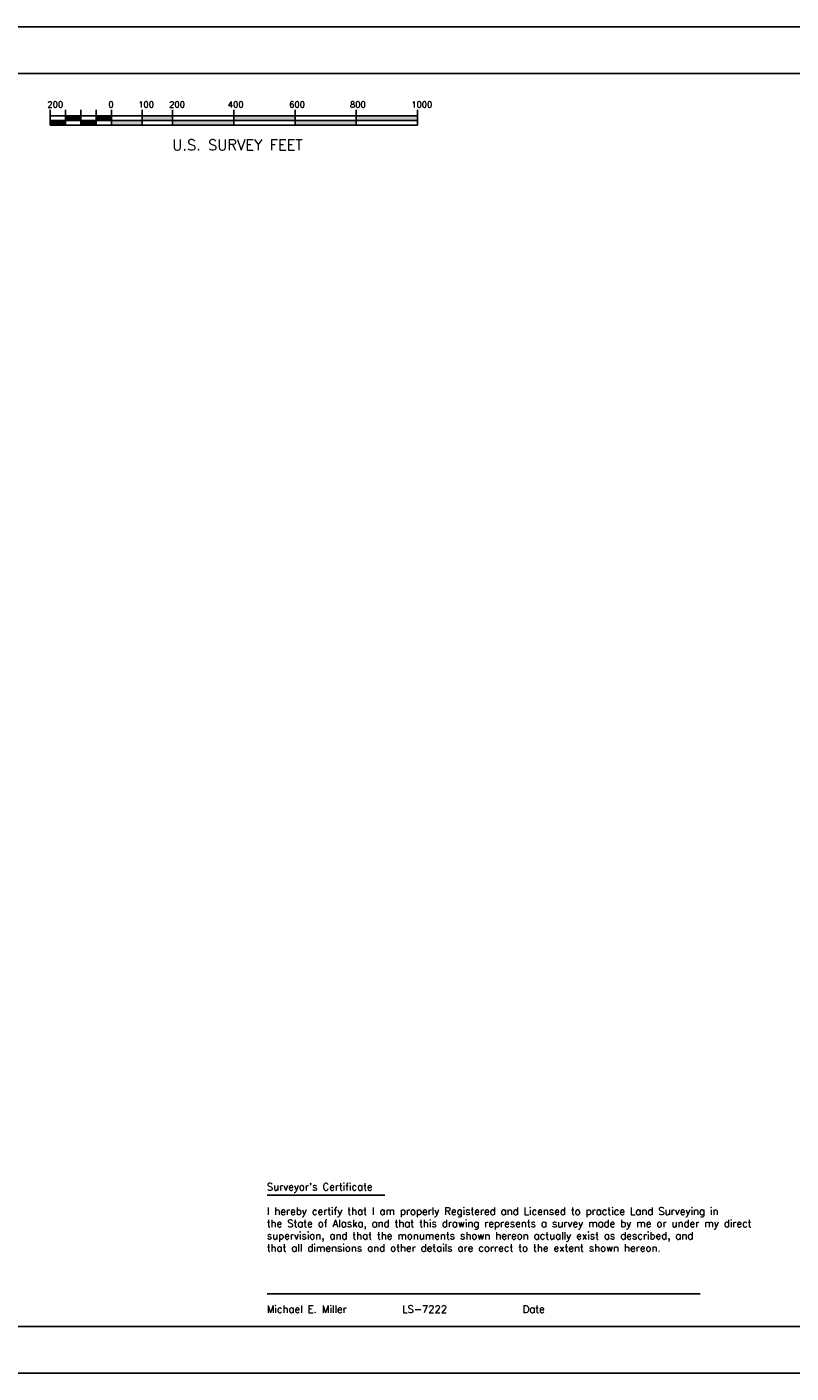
# Paper-space layout 'Layout1' of a CAD drawing. Header units: feet. Extents: x -0.2 to 33.8, y -0.4 to 21.6.
# Tile 2 of 3: x 11.7 to 24.2, y -0.4 to 21.6. Entities that reach past the tile are written whole.
import ezdxf
from ezdxf.enums import TextEntityAlignment as Align

# ---------------------------------------------------------------- set-up
doc = ezdxf.new("R2010")
doc.units = ezdxf.units.FT
doc.header["$LTSCALE"] = 40
doc.header["$MEASUREMENT"] = 0
for name, color, linetype in [('S-SB', 4, 'Continuous'), ('SSSS', 3, 'Continuous'), ('SStamp', 3, 'Continuous')]:
    doc.layers.add(name, color=color, linetype=linetype)
doc.styles.add('L100ps', font='simplex.shx', dxfattribs={"height": 30})
doc.styles.add('l120ps', font='simplex.shx', dxfattribs={"height": 0.12})
doc.styles.add('L175ps', font='simplex.shx', dxfattribs={"height": 0.175})

psp = doc.layouts.get("Layout1")

# ---------------------------------------------------------------- linework, layer by layer
at = {"layer": 'S-SB'}
for points in [[(-0.197, -0.394), (-0.197, 21.606), (33.803, 21.606), (33.803, -0.394)], [(1.299, 0.37), (1.299, 20.843), (33.19, 20.843), (33.19, 0.37)]]:
    psp.add_lwpolyline(points, close=True, dxfattribs=at)
at = {"layer": 'SSSS'}
for p, q in [((12.052, 20.253), (12.052, 20.003)), ((12.302, 20.253), (12.302, 20.003)), ((12.552, 20.253), (12.552, 20.003)), ((12.802, 20.253), (12.802, 20.003)), ((13.052, 20.253), (13.052, 20.003)), ((13.552, 20.003), (13.552, 20.253)), ((14.052, 20.253), (14.052, 20.003)), ((15.052, 20.253), (15.052, 20.003)), ((16.052, 20.253), (16.052, 20.003)), ((17.052, 20.253), (17.052, 20.003)), ((18.052, 20.253), (18.052, 20.003)), ((18.052, 20.153), (12.052, 20.153)), ((12.052, 20.078), (18.052, 20.078)), ((12.052, 20.003), (14.552, 20.003)), ((13.052, 20.003), (14.052, 20.003)), ((14.552, 20.003), (18.052, 20.003))]:
    psp.add_line(p, q, dxfattribs=at)
for points in [[(12.052, 20.003), (12.302, 20.003), (12.052, 20.078), (12.302, 20.078)], [(12.302, 20.078), (12.552, 20.078), (12.302, 20.153), (12.552, 20.153)], [(12.552, 20.003), (12.802, 20.003), (12.552, 20.078), (12.802, 20.078)], [(12.802, 20.078), (13.052, 20.078), (12.802, 20.153), (13.052, 20.153)], [(13.552, 20.003), (13.052, 20.003), (13.552, 20.078), (13.052, 20.078)], [(14.052, 20.078), (13.552, 20.078), (14.052, 20.153), (13.552, 20.153)], [(15.052, 20.003), (14.052, 20.003), (15.052, 20.078), (14.052, 20.078)], [(15.052, 20.078), (16.052, 20.078), (15.052, 20.153), (16.052, 20.153)], [(16.052, 20.003), (17.052, 20.003), (16.052, 20.078), (17.052, 20.078)], [(17.052, 20.078), (18.052, 20.078), (17.052, 20.153), (18.052, 20.153)]]:
    psp.add_solid(points, dxfattribs=at)
at = {"layer": 'SStamp'}
for p, q in [((15.597, 2.514), (17.517, 2.514)), ((15.597, 0.899), (22.674, 0.899))]:
    psp.add_line(p, q, dxfattribs=at)

# ---------------------------------------------------------------- texts
at = {"layer": 'SSSS', "style": 'L100ps'}
for s, p in [('200', (12.006, 20.288)), ('0', (13.002, 20.288)), ('100', (13.49, 20.288)), ('200', (13.996, 20.288)), ('400', (14.955, 20.288)), ('600', (15.957, 20.288)), ('800', (16.95, 20.288)), ('1000', (17.952, 20.288))]:
    psp.add_text(s, height=0.1, dxfattribs=at).set_placement(p)
at = {"layer": 'SSSS', "style": 'L175ps'}
psp.add_text(' U.S. SURVEY FEET', height=0.175, dxfattribs=at).set_placement((15.052, 19.591), align=Align.CENTER)
at = {"layer": 'SStamp', "insert": (15.591, 2.712), "char_height": 0.12, "width": 8.70525, "attachment_point": 1, "style": 'l120ps'}
psp.add_mtext("Surveyor's Certificate\\P\\PI hereby certify that I am properly Registered and Licensed to practice Land Surveying in\\Pthe State of Alaska, and that this drawing represents a survey made by me or under my direct supervision, and that the monuments shown hereon actually exist as described, and\\Pthat all dimensions and other details are correct to the extent shown hereon.\\P\\P\\P\\P\\PMichael E. Miller           LS-7222               Date", dxfattribs=at)

doc.saveas('drawing.dxf')
